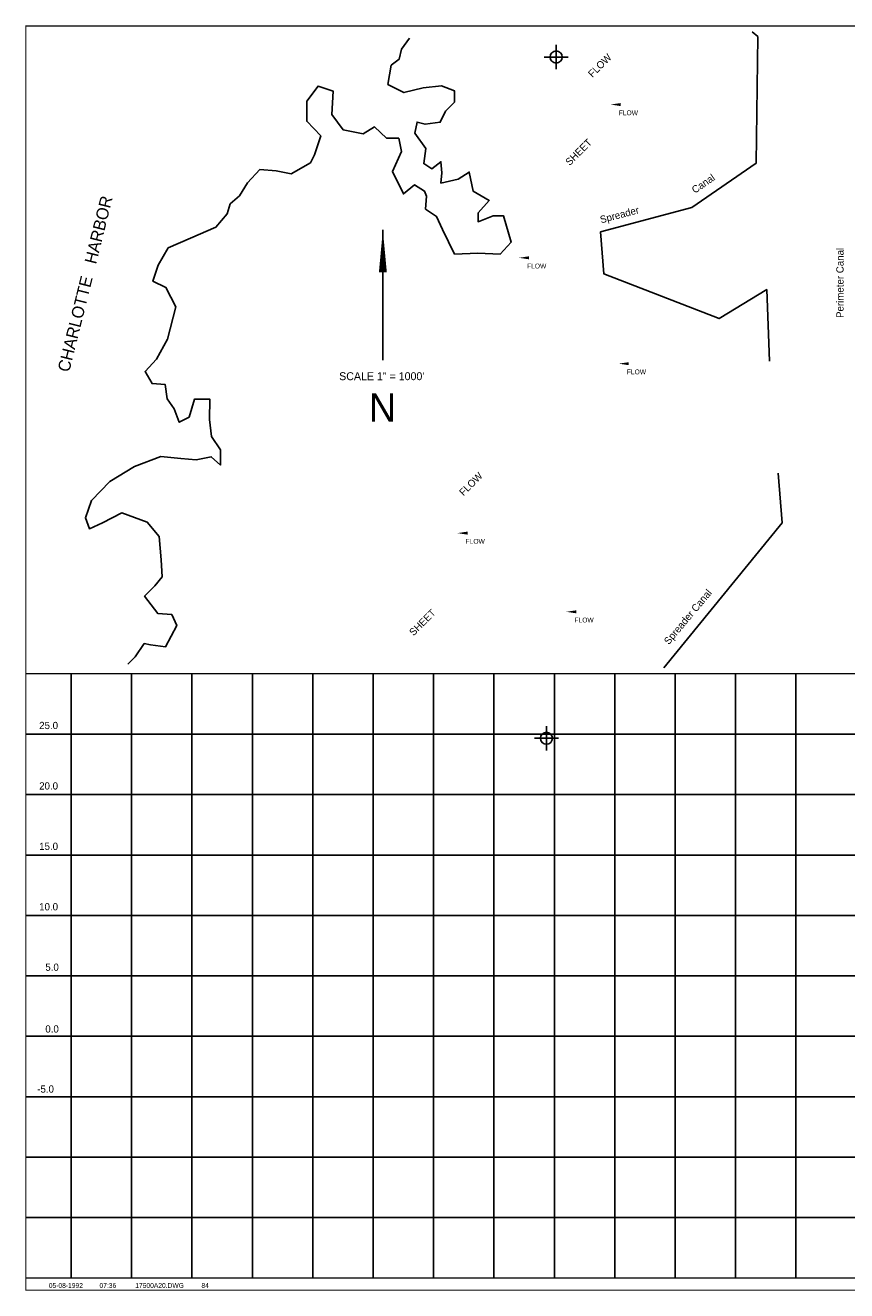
# Model space of a CAD drawing. Extents: x 145647 to 217077, y 850019 to 860739.
# Tile 1 of 4: x 145647 to 152447, y 850269 to 860739. Entities that reach past the tile are written whole.
import ezdxf
from ezdxf.enums import TextEntityAlignment as Align

# ---------------------------------------------------------------- set-up
doc = ezdxf.new("R2010")
doc.units = 0
doc.header["$LTSCALE"] = 800
doc.header["$PDMODE"] = 34
doc.header["$PDSIZE"] = 100
doc.linetypes.add('STREAM', pattern=[0])
doc.layers.get('0').update_dxf_attribs({"linetype": 'CONTINUOUS'})
for name, color, linetype in [('BORDER', 1, 'CONTINUOUS'), ('GRID', 2, 'CONTINUOUS'), ('MLLTXT', 7, 'CONTINUOUS'), ('SEC', 2, 'CONTINUOUS'), ('TEXT', 7, 'CONTINUOUS'), ('TRUNKS', 5, 'STREAM'), ('WATER', 4, 'CONTINUOUS')]:
    doc.layers.add(name, color=color, linetype=linetype)

# ---------------------------------------------------------------- blocks, each defined once
blk = doc.blocks.new('LOGON')
at = {"color": 0}
blk.add_attdef('DATE', text='', height=1, dxfattribs=at).set_placement((-1.87, 1.76), align=Align.RIGHT)
for tag, p in [('TIME', (1.56, 1.76)), ('DRAWING', (8.97, 1.76)), ('OPERATOR', (22.66, 1.76))]:
    blk.add_attdef(tag, p, '', height=1, dxfattribs=at)
blk = doc.blocks.new('N_ARROW')
at = {"layer": 'TEXT', "color": 0}
blk.add_line((0, 1064), (0, -16), dxfattribs=at)
blk.add_lwpolyline([(0, 1064, 0, 65.7, 0), (0, 712, 65.7, 65.7, 0)], format="xyseb", dxfattribs=at)
for s, height, p in [('SCALE 1" = 1000\'', 65.73, (-9, -181)), ('N', 235, (-3, -525))]:
    blk.add_text(s, height=height, dxfattribs=at).set_placement(p, align=Align.CENTER)
blk = doc.blocks.new('FLARROW')
at = {"color": 0}
blk.add_lwpolyline([(-0.28, 0.019, 0, 0.05, 0), (-0.112, 0.019, 0, 0, -0.087559), (-0.012, 0.001, 0, 0, 0.245722), (0.075, 0.013, 0, 0, -0.309425), (0.212, 0.015, 0, 0, 0), (0.278, 0.013, 0, 0, 0)], format="xyseb", dxfattribs=at)
blk.add_text('FLOW', height=0.08, dxfattribs=at).set_placement((0.015, -0.157), align=Align.CENTER)

msp = doc.modelspace()

# ---------------------------------------------------------------- linework, layer by layer
at = {"layer": 'BORDER', "color": 0, "const_width": 10}
msp.add_lwpolyline([(145652, 850274), (161652, 850274), (161652, 860734), (145652, 860734)], close=True, dxfattribs=at)
for points in [[(145652, 855374), (161652, 855374)], [(145652, 850374), (161652, 850374)]]:
    msp.add_lwpolyline(points, dxfattribs=at)
at = {"layer": 'GRID', "color": 0}
for points in [[(146027, 850374), (146027, 855374)], [(146527, 850374), (146527, 855374)], [(147027, 850374), (147027, 855374)], [(147527, 850374), (147527, 855374)], [(148027, 850374), (148027, 855374)], [(148527, 850374), (148527, 855374)], [(149027, 850374), (149027, 855374)], [(149527, 850374), (149527, 855374)], [(150027, 850374), (150027, 855374)], [(150527, 850374), (150527, 855374)], [(151027, 850374), (151027, 855374)], [(151527, 850374), (151527, 855374)], [(152027, 850374), (152027, 855374)], [(145652, 854874), (161652, 854874)], [(145652, 854374), (161652, 854374)], [(145652, 853874), (161652, 853874)], [(145652, 853374), (161652, 853374)], [(145652, 852874), (161652, 852874)], [(145652, 852374), (161652, 852374)], [(145652, 851874), (161652, 851874)], [(145652, 851374), (161652, 851374)], [(145652, 850874), (161652, 850874)]]:
    msp.add_lwpolyline(points, dxfattribs=at)
at = {"layer": 'SEC', "color": 0}
for p in [(150042, 860477), (149961, 854840)]:
    msp.add_point(p, dxfattribs=at)
at = {"layer": 'TRUNKS', "color": 0}
for points in [[(151665, 860684), (151710, 860646), (151697, 859598), (151165, 859232), (150410, 859030), (150435, 858683), (151390, 858312), (151785, 858552), (151808, 857961)], [(151879, 857034), (151913, 856622), (150932, 855424)]]:
    msp.add_lwpolyline(points, dxfattribs=at)
at = {"layer": 'WATER', "color": 0}
msp.add_lwpolyline([(148828, 860632), (148760, 860542), (148742, 860459), (148675, 860409), (148649, 860250), (148782, 860182), (148942, 860223), (149093, 860239), (149201, 860196), (149201, 860104), (149125, 860029), (149082, 859937), (148957, 859921), (148890, 859938), (148872, 859846), (148964, 859720), (148946, 859595), (149013, 859552), (149088, 859610), (149096, 859518), (149087, 859434), (149230, 859467), (149322, 859525), (149355, 859366), (149488, 859289), (149396, 859189), (149395, 859114), (149521, 859163), (149605, 859163), (149670, 858945), (149577, 858845), (149393, 858854), (149201, 858847), (149101, 859049), (149052, 859158), (148960, 859218), (148969, 859326), (148953, 859368), (148869, 859419), (148777, 859344), (148686, 859529), (148762, 859696), (148738, 859805), (148637, 859806), (148538, 859899), (148445, 859841), (148278, 859875), (148186, 860002), (148196, 860194), (148071, 860237), (147978, 860112), (147977, 859945), (148093, 859826), (148042, 859668), (148008, 859601), (147848, 859510), (147723, 859536), (147589, 859545), (147487, 859437), (147420, 859328), (147344, 859262), (147318, 859178), (147225, 859070), (147015, 858979), (146830, 858897), (146746, 858755), (146703, 858621), (146811, 858570), (146894, 858411), (146825, 858143), (146732, 857976), (146639, 857876), (146697, 857775), (146806, 857766), (146822, 857649), (146880, 857565), (146921, 857455), (147005, 857497), (147048, 857647), (147174, 857646), (147173, 857479), (147188, 857336), (147263, 857227), (147262, 857101), (147187, 857169), (147061, 857145), (146936, 857154), (146768, 857172), (146550, 857089), (146348, 856965), (146196, 856807), (146145, 856665), (146178, 856573), (146287, 856622), (146447, 856705), (146656, 856628), (146756, 856510), (146771, 856317), (146779, 856175), (146719, 856100), (146635, 856017), (146743, 855873), (146860, 855864), (146901, 855772), (146808, 855597), (146683, 855614), (146632, 855623), (146556, 855515), (146497, 855452)], dxfattribs=at)

# ---------------------------------------------------------------- block references
at = {"layer": 'TEXT', "color": 0}
msp.add_blockref('N_ARROW', (148607, 857984), dxfattribs=at)
at = {"layer": 'TEXT', "color": 0, "xscale": 40, "yscale": 40, "zscale": 40}
msp.add_blockref('LOGON', (146199, 850222), dxfattribs=at).add_auto_attribs({'DATE': '05-08-1992', 'TIME': '07:36', 'OPERATOR': '84', 'DRAWING': '17500A20.DWG'})
at = {"layer": 'TRUNKS', "color": 0, "xscale": 500, "yscale": 500, "zscale": 500}
for p in [(150632, 860074), (149873, 858806), (150699, 857930), (149364, 856528), (150265, 855877)]:
    msp.add_blockref('FLARROW', p, dxfattribs=at)

# ---------------------------------------------------------------- texts
at = {"layer": 'MLLTXT', "color": 0}
for s, p in [('25.0', (145762, 854916)), ('20.0', (145762, 854416)), ('15.0', (145762, 853916)), ('10.0', (145762, 853416)), ('5.0', (145813, 852916)), ('0.0', (145813, 852405)), ('-5.0', (145746, 851908))]:
    msp.add_text(s, height=60, dxfattribs=at).set_placement(p)
at = {"layer": 'TRUNKS', "color": 0}
for s, rotation, p in [('FLOW', 45, (150342, 860304)), ('SHEET', 45, (150154, 859574)), ('Canal', 34.5, (151190, 859345)), ('Spreader', 15, (150414, 859100)), ('Perimeter Canal', 90, (152421, 858318)), ('FLOW', 45, (149275, 856841)), ('Spreader Canal', 50, (150974, 855610)), ('SHEET', 45, (148861, 855683))]:
    msp.add_text(s, height=60, rotation=rotation, dxfattribs=at).set_placement(p)
at = {"layer": 'WATER', "color": 0}
msp.add_text('CHARLOTTE   HARBOR', height=100, rotation=76, dxfattribs=at).set_placement((146010, 857864))

doc.saveas('drawing.dxf')
